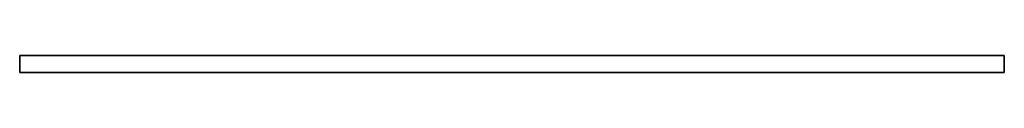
# Model space of a CAD drawing. Header units: millimetres. Extents: x 0 to 2500, y -2 to 41.
import ezdxf

# ---------------------------------------------------------------- set-up
doc = ezdxf.new("R2010")
doc.units = ezdxf.units.MM
doc.header["$LTSCALE"] = 10
doc.layers.add('--Boden1_BESCH_sich_laufhor_hilf', color=1, linetype='Continuous')
doc.layers.add('--Boden1_BESCH_sich_laufhor_hilf_wnz', color=1, linetype='Continuous')

msp = doc.modelspace()

# ---------------------------------------------------------------- linework, layer by layer
at = {"layer": '--Boden1_BESCH_sich_laufhor_hilf_wnz'}
msp.add_polyline3d([(0, 41, 3), (0, 41, 3), (0, 41, 3), (0, 41, 3), (0, 41, 3), (0, 41, 3), (0, -1.5, 3), (0, -1.5, -50), (0, 41, -50), (0, -1.5, -50), (2500, -1.5, -50), (2500, 41, -50), (2500, -1.5, -50), (2500, -1.5, 3), (2500, 41, 3), (2500, -1.5, 3), (0, -1.5, 3), (0, 41, 3), (0, 41, -50), (2500, 41, -50), (2500, 41, 3), (0, 41, 3)], dxfattribs=at)

# ---------------------------------------------------------------- meshes
at = {"layer": '--Boden1_BESCH_sich_laufhor_hilf'}
mesh = msp.add_polymesh((6, 3), dxfattribs=at)
for k, corner in enumerate([(2500, 41, 3), (2500, -1.5, 3), (2500, -1.5, 3), (0, 41, 3), (0, -1.5, 3), (0, -1.5, 3), (0, 41, -50), (0, -1.5, -50), (0, -1.5, 3), (2500, 41, -50), (2500, -1.5, -50), (2500, -1.5, 3), (2500, 41, -50), (2500, 41, -50), (2500, 41, 3), (0, 41, -50), (0, 41, -50), (0, 41, 3)]):
    mesh.set_mesh_vertex(divmod(k, 3), corner)

doc.saveas('drawing.dxf')
